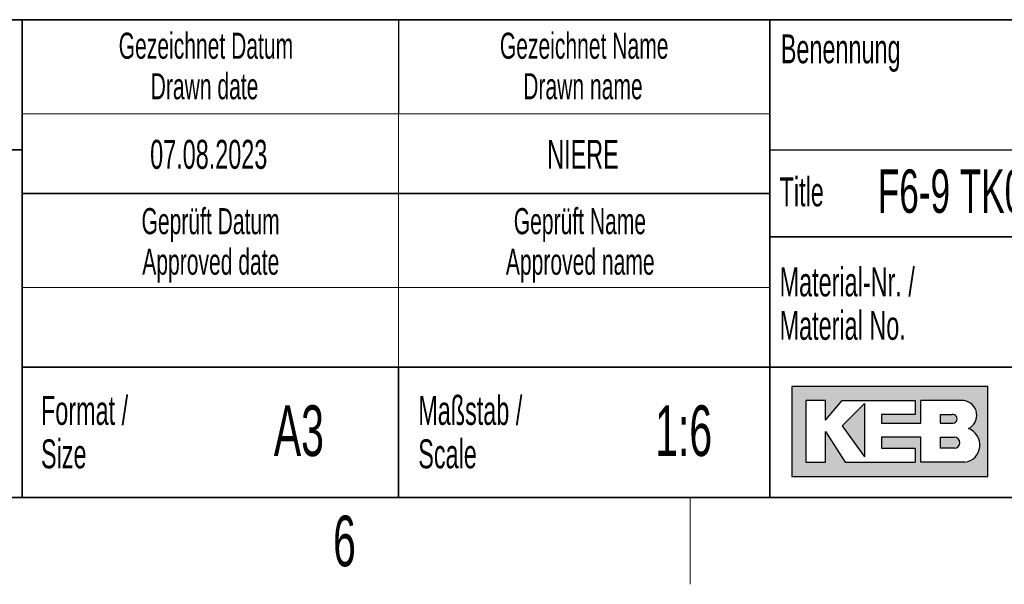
# Model space of a CAD drawing. Header units: millimetres. Extents: x 5 to 418, y 2 to 292.
# Tile 62 of 91: x 266 to 334, y 6 to 45. Entities that reach past the tile are written whole.
import ezdxf

# ---------------------------------------------------------------- set-up
doc = ezdxf.new("R2010")
doc.units = ezdxf.units.MM
doc.layers.add('SLD-0', color=7, linetype='Continuous')
doc.styles.add('SLDTEXTSTYLE0', font='TXT', dxfattribs={"width": 0.605})

msp = doc.modelspace()

# ---------------------------------------------------------------- hatches: boundary and pattern name
at = {"linetype": 'Continuous'}
h = msp.add_hatch(color=7, dxfattribs=at)
h.paths.add_polyline_path([(319.519086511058, 13.45626988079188), (333.083981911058, 13.45626988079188), (333.083981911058, 19.65736492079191), (319.519086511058, 19.65736492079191)], flags=0)
edge = h.paths.add_edge_path(flags=0)
edge.add_arc((331.3188604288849, 15.61738520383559), 1.20464082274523, -81.72003226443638, 70.1709600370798, ccw=False)
edge.add_line((331.4923410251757, 14.42530131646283), (331.480008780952, 14.42519098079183))
edge.add_line((331.480008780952, 14.42519098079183), (328.4331606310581, 14.42519098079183))
edge.add_line((328.4331606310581, 14.42519098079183), (328.4331606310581, 16.16924896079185))
edge.add_line((328.4331606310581, 16.16924896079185), (325.7201815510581, 16.16924896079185))
edge.add_line((325.7201815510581, 16.16924896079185), (325.7201815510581, 15.39411208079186))
edge.add_line((325.7201815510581, 15.39411208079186), (328.0455921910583, 15.39411208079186))
edge.add_line((328.0455921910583, 15.39411208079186), (328.0455921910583, 14.42519098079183))
edge.add_line((328.0455921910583, 14.42519098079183), (323.2009866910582, 14.42519098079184))
edge.add_line((323.2009866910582, 14.42519098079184), (321.8444971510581, 16.55681740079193))
edge.add_line((321.8444971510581, 16.55681740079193), (321.8444971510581, 14.42519098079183))
edge.add_line((321.8444971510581, 14.42519098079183), (320.4880076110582, 14.42519098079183))
edge.add_line((320.4880076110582, 14.42519098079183), (320.4880076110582, 18.68844382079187))
edge.add_line((320.4880076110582, 18.68844382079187), (321.8444971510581, 18.68844382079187))
edge.add_line((321.8444971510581, 18.68844382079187), (321.8444971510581, 17.33195428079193))
edge.add_line((321.8444971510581, 17.33195428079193), (323.0072024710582, 18.68844382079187))
edge.add_line((323.0072024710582, 18.68844382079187), (328.0455921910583, 18.68844382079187))
edge.add_line((328.0455921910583, 18.68844382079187), (328.0455921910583, 17.71952272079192))
edge.add_line((328.0455921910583, 17.71952272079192), (325.7201815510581, 17.71952272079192))
edge.add_line((325.7201815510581, 17.71952272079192), (325.7201815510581, 17.13817006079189))
edge.add_line((325.7201815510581, 17.13817006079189), (328.4331606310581, 17.13817006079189))
edge.add_line((328.4331606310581, 17.13817006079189), (328.4331606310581, 18.68844382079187))
edge.add_line((328.4331606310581, 18.68844382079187), (331.4242487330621, 18.68844382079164))
edge.add_line((331.4242487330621, 18.68844382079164), (331.4256482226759, 18.68844382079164))
edge.add_line((331.4256482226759, 18.68844382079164), (331.4259454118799, 18.68845828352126))
edge.add_arc((331.2860949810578, 17.67430640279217), 1.023749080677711, -64.45894120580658, 82.14849338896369, ccw=False)
msp.add_hatch(color=7, dxfattribs=at).paths.add_polyline_path([(324.5574762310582, 14.81275942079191), (324.557476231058, 18.49465960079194), (323.0072024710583, 16.94438584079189)], flags=0)
h = msp.add_hatch(color=7, dxfattribs=at)
edge = h.paths.add_edge_path(flags=0)
edge.add_line((329.7896501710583, 17.13817006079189), (330.6013652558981, 17.13817006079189))
edge.add_arc((330.6568434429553, 17.42884639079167), 0.2959232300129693, 259.1945394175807, 460.8054605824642)
edge.add_line((330.6013652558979, 17.71952272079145), (329.7896501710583, 17.71952272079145))
edge.add_line((329.7896501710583, 17.71952272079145), (329.7896501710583, 17.13817006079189))
h = msp.add_hatch(color=7, dxfattribs=at)
edge = h.paths.add_edge_path(flags=0)
edge.add_line((329.7896501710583, 15.39411208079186), (330.7588584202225, 15.39411208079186))
edge.add_arc((330.7588584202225, 15.78168052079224), 0.3875684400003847, 270.0000000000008, 450.0000000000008)
edge.add_line((330.7588584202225, 16.16924896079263), (330.7386620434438, 16.16924896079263))
edge.add_line((330.7386620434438, 16.16924896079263), (329.7896501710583, 16.16924896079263))
edge.add_line((329.7896501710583, 16.16924896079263), (329.7896501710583, 15.39411208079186))

# ---------------------------------------------------------------- linework, layer by layer
at = {"layer": 'SLD-0', "lineweight": 35}
for p, q in [((225.616731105, 45), (266.3304509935, 45)), ((266.3304509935, 12), (266.3304509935, 45)), ((266.3304509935, 45), (266.3304509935, 12)), ((318, 45), (266.3304509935, 45)), ((318, 45), (318, 12)), ((318, 45), (318, 40.1053465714)), ((318, 45), (408, 45)), ((318, 45), (318, 12)), ((225.616731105, 36), (266.3304509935, 36)), ((266.3304509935, 33), (318, 33)), ((408, 30), (318, 30)), ((266.3304509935, 21), (318, 21)), ((292.3304509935, 21), (292.3304509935, 12)), ((318, 21), (390, 21)), ((26, 12), (408, 12)), ((225.616731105, 12), (266.3304509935, 12)), ((266.3304509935, 12), (318, 12)), ((408, 12), (318, 12))]:
    msp.add_line(p, q, dxfattribs=at)
at = {"layer": 'SLD-0'}
for p, q in [((292.3304509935, 45), (292.3304509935, 38.5)), ((318, 36), (408, 36)), ((331.4242487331, 18.6884438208), (331.4256482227, 18.6884438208)), ((331.4256482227, 18.6884438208), (331.4259454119, 18.6884582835)), ((331.480008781, 14.4251909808), (331.4923410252, 14.4253013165))]:
    msp.add_line(p, q, dxfattribs=at)
at = {"layer": 'SLD-0', "lineweight": 18}
for p, q in [((266.3304509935, 38.5), (318, 38.5)), ((292.3304509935, 38.5), (292.3304509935, 33)), ((292.3304509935, 33), (292.3304509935, 26.5)), ((266.3304509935, 26.5), (318, 26.5)), ((292.3304509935, 26.5), (292.3304509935, 21)), ((312.5, 6), (312.5, 12))]:
    msp.add_line(p, q, dxfattribs=at)
at = {"layer": 'SLD-0', "linetype": 'Continuous'}
for p, q in [((333.0839819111, 19.6573649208), (319.5190865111, 19.6573649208)), ((319.5190865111, 19.6573649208), (319.5190865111, 13.4562698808)), ((333.0839819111, 13.4562698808), (333.0839819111, 19.6573649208)), ((321.8444971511, 18.6884438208), (320.4880076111, 18.6884438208)), ((320.4880076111, 18.6884438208), (320.4880076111, 14.4251909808)), ((321.8444971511, 17.3319542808), (323.0072024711, 18.6884438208)), ((321.8444971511, 17.3319542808), (321.8444971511, 18.6884438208)), ((323.0072024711, 18.6884438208), (328.0455921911, 18.6884438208)), ((324.5574762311, 18.4946596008), (323.0072024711, 16.9443858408)), ((324.5574762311, 18.4946596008), (324.5574762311, 14.8127594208)), ((328.0455921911, 18.6884438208), (328.0455921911, 17.7195227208)), ((331.4242487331, 18.6884438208), (328.4331606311, 18.6884438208)), ((328.4331606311, 17.1381700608), (328.4331606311, 18.6884438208)), ((331.4242487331, 18.6884438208), (331.4256482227, 18.6884438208)), ((331.4256482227, 18.6884438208), (331.4259454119, 18.6884582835)), ((325.7201815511, 17.7195227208), (325.7201815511, 17.1381700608)), ((328.0455921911, 17.7195227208), (325.7201815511, 17.7195227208)), ((329.7896501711, 17.7195227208), (330.6013652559, 17.7195227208)), ((329.7896501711, 17.7195227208), (329.7896501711, 17.1381700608)), ((325.7201815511, 17.1381700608), (328.4331606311, 17.1381700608)), ((329.7896501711, 17.1381700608), (330.6013652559, 17.1381700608)), ((321.8444971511, 14.4251909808), (321.8444971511, 16.5568174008)), ((321.8444971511, 16.5568174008), (323.2009866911, 14.4251909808)), ((323.0072024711, 16.9443858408), (324.5574762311, 14.8127594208)), ((325.7201815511, 16.1692489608), (325.7201815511, 15.3941120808)), ((328.4331606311, 16.1692489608), (325.7201815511, 16.1692489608)), ((328.4331606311, 14.4251909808), (328.4331606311, 16.1692489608)), ((329.7896501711, 16.1692489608), (330.7588584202, 16.1692489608)), ((329.7896501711, 16.1692489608), (329.7896501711, 15.3941120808)), ((330.7386620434, 16.1692489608), (330.7588584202, 16.1692489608)), ((325.7201815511, 15.3941120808), (328.0455921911, 15.3941120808)), ((328.0455921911, 15.3941120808), (328.0455921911, 14.4251909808)), ((330.7588584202, 15.3941120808), (329.7896501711, 15.3941120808)), ((320.4880076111, 14.4251909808), (321.8444971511, 14.4251909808)), ((323.2009866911, 14.4251909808), (328.0455921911, 14.4251909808)), ((331.480008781, 14.4251909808), (328.4331606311, 14.4251909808)), ((331.480008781, 14.4251909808), (331.4923410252, 14.4253013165)), ((319.5190865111, 13.4562698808), (333.0839819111, 13.4562698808))]:
    msp.add_line(p, q, dxfattribs=at)
for centre, radius, start, end in [((331.2860949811, 17.6743064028), 1.023749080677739, 295.5410587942, 82.148493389), ((330.656843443, 17.4288463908), 0.2959232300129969, 259.1945394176, 100.8054605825), ((331.3188604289, 15.6173852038), 1.204640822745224, 278.2799677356, 70.1709600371), ((330.7588584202, 15.7816805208), 0.3875684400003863, 270, 90)]:
    msp.add_arc(centre, radius, start, end, dxfattribs=at)

# ---------------------------------------------------------------- texts
at = {"layer": 'SLD-0', "style": 'SLDTEXTSTYLE0'}
for s, insert, char_height, attachment_point in [('Gezeichnet Datum', (279.0254468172, 44.103942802), 1.8, 2), ('Gezeichnet Name', (305.1708434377, 44.1039425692), 1.8, 2), ('Benennung', (318.7636716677, 43.9908879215), 2, 1), ('Drawn date', (278.9302899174, 41.3039429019), 1.8, 2), ('Drawn name', (305.0870934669, 41.303942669), 1.8, 2), ('07.08.2023', (279.2203041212, 36.6989570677), 2, 2), ('NIERE', (305.0875444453, 36.6989570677), 2, 2), ('Title', (318.6797653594, 34.1107265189), 2, 1), ('F6-9 TK0 COMBIVERT HP', (325.4718701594, 34.6564983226), 3, 1), ('Geprüft Datum', (279.349366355, 31.9851255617), 1.8, 2), ('Geprüft Name', (304.8761939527, 31.9851255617), 1.8, 2), ('Approved date', (279.3620221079, 29.1851256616), 1.8, 2), ('Approved name', (304.900256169, 29.1851256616), 1.8, 2), ('Material-Nr. /', (318.6797653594, 27.8878268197), 2, 1), ('Material No.', (318.6797653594, 24.8878267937), 2, 1), ('Format /', (267.6250939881, 19.0115942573), 2, 1), ('Maßstab /', (293.7028556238, 19.0115944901), 2, 1), ('A3', (285.4514616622, 18.3608999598), 3.5, 2), ('1:6', (312.0470038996, 18.3609001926), 3.5, 2), ('Size', (267.6250939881, 16.0115942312), 2, 1), ('Scale', (293.7028556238, 16.011594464), 2, 1), ('6', (288.6027123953, 10.7429955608), 3.5, 2)]:
    msp.add_mtext(s, dxfattribs=dict(at, insert=insert, char_height=char_height, attachment_point=attachment_point))

doc.saveas('drawing.dxf')
